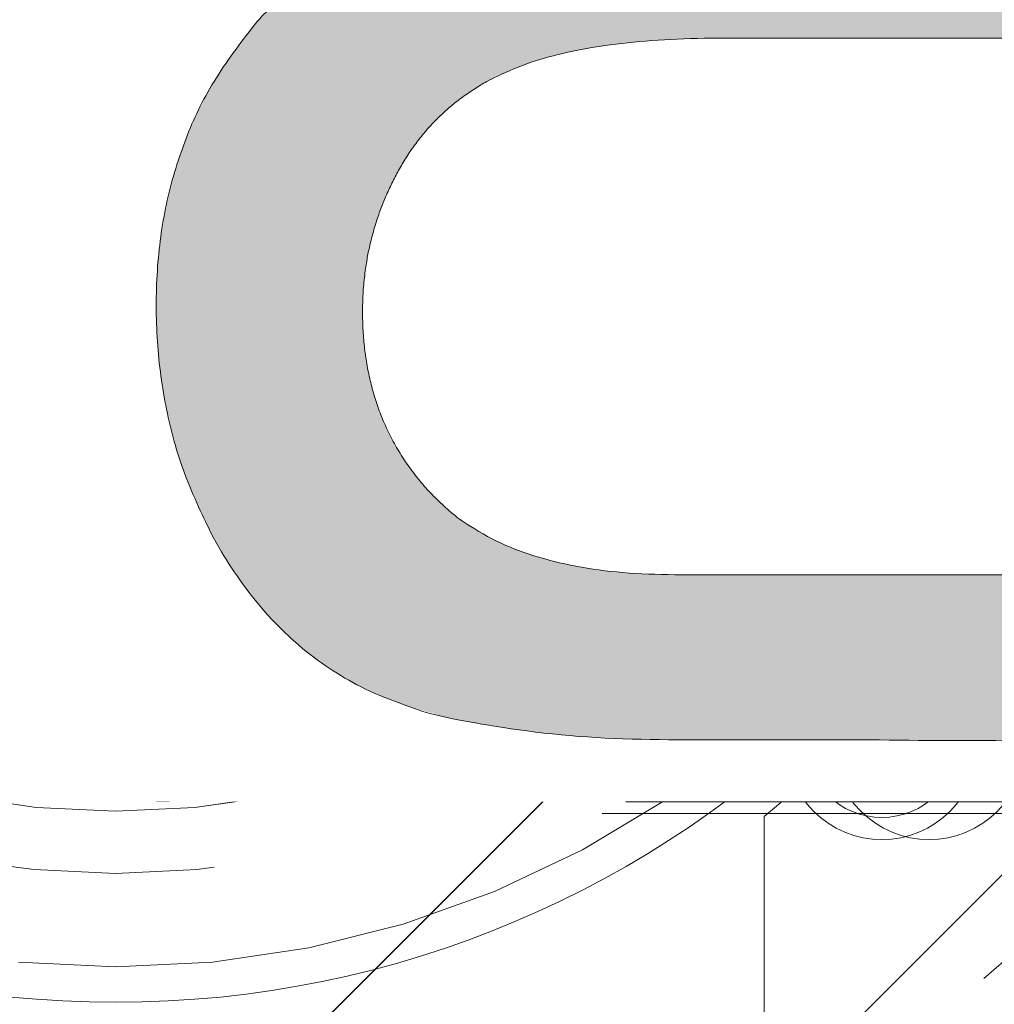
# Model space of a CAD drawing. Header units: inches. Extents: x -416 to -272, y -73 to 47.
# Tile 93 of 206: x -352.96 to -351.33, y -6.9 to -5.26. Entities that reach past the tile are written whole.
import ezdxf

# ---------------------------------------------------------------- set-up
doc = ezdxf.new("R2010")
doc.units = ezdxf.units.IN
doc.header["$LTSCALE"] = 32
doc.header["$MEASUREMENT"] = 0
doc.linetypes.add('Dash Style-1', pattern=[0.083328, 0.041656, -0.041672])
for name, color, linetype, lineweight in [('Black', 7, 'Continuous', 18), ('DashLine', 7, 'Continuous', 13), ('DashLineFill', 7, 'Dash Style-1', 13), ('Drawing', 7, 'Continuous', 18), ('Metal-DeskStructure', 7, 'Continuous', 13), ('None', 7, 'Continuous', 18), ('SolidLine', 7, 'Continuous', 15), ('Wood_1-H', 7, 'Continuous', 13)]:
    doc.layers.add(name, color=color, linetype=linetype, lineweight=lineweight)
pattern_1 = [(45, (0, 0), (-1.61301565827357, 1.935715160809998), []), (45, (-1.0608, 1.0608), (-0.4723460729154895, 0.4167612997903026), [])]

# ---------------------------------------------------------------- blocks, each defined once
blk = doc.blocks.new('1BRPFY-Leg_Plate (2D)')
at = {"layer": 'DashLineFill', "linetype": 'Continuous', "lineweight": 13}
h = blk.add_hatch(dxfattribs=at)
h.set_pattern_fill('Steel', color=253, style=0, pattern_type=2)
h.set_pattern_definition(pattern_1)
edge = h.paths.add_edge_path()
edge.add_arc((-1.704724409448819, 1.704724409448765), 0.1259842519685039, 90, 180, ccw=False)
edge.add_line((-1.704724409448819, 1.830708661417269), (1.704724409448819, 1.830708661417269))
edge.add_arc((1.704724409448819, 1.704724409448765), 0.1259842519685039, 0, 90, ccw=False)
edge.add_line((1.830708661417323, 1.704724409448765), (1.830708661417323, -1.704724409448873))
edge.add_arc((1.704724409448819, -1.704724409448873), 0.125984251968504, -89.99999999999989, 1.1368683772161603e-13, ccw=False)
edge.add_line((1.704724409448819, -1.830708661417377), (-1.704724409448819, -1.830708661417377))
edge.add_arc((-1.704724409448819, -1.704724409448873), 0.125984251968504, 180, 269.99999999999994, ccw=False)
edge.add_line((-1.830708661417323, -1.704724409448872), (-1.830708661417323, 1.704724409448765))
at = {"layer": 'SolidLine', "flags": 128}
for points in [[(-1.279527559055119, 1.44094488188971), (-1.263705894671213, 1.440167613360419), (-1.248036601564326, 1.437843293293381), (-1.232670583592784, 1.433994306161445), (-1.217755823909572, 1.428657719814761), (-1.203435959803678, 1.421884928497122), (-1.189848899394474, 1.413741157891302), (-1.177125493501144, 1.404304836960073), (-1.165388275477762, 1.393666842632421), (-1.15475028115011, 1.381929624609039), (-1.145313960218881, 1.369206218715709), (-1.137170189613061, 1.355619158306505), (-1.130397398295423, 1.341299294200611), (-1.125060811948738, 1.326384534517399), (-1.121211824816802, 1.311018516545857), (-1.118887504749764, 1.29534922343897), (-1.118110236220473, 1.279527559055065), (-1.118887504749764, 1.263705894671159), (-1.121211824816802, 1.248036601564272), (-1.125060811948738, 1.23267058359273), (-1.130397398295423, 1.217755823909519), (-1.137170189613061, 1.203435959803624), (-1.145313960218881, 1.18984889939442), (-1.15475028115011, 1.17712549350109), (-1.165388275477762, 1.165388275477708), (-1.177125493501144, 1.154750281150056), (-1.189848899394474, 1.145313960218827), (-1.203435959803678, 1.137170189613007), (-1.217755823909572, 1.130397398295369), (-1.232670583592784, 1.125060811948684), (-1.248036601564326, 1.121211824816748), (-1.263705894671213, 1.11888750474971), (-1.279527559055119, 1.118110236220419), (-1.295349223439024, 1.11888750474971), (-1.311018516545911, 1.121211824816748), (-1.326384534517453, 1.125060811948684), (-1.341299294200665, 1.130397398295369), (-1.355619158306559, 1.137170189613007), (-1.369206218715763, 1.145313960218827), (-1.381929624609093, 1.154750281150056), (-1.393666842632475, 1.165388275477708), (-1.404304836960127, 1.17712549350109), (-1.413741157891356, 1.18984889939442), (-1.421884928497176, 1.203435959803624), (-1.428657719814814, 1.217755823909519), (-1.433994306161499, 1.23267058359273), (-1.437843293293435, 1.248036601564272), (-1.440167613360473, 1.263705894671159), (-1.440944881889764, 1.279527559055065), (-1.440167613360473, 1.29534922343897), (-1.437843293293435, 1.311018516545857), (-1.433994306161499, 1.326384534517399), (-1.428657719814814, 1.341299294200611), (-1.421884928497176, 1.355619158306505), (-1.413741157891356, 1.369206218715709), (-1.404304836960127, 1.381929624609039), (-1.393666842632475, 1.393666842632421), (-1.381929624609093, 1.404304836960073), (-1.369206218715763, 1.413741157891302), (-1.355619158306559, 1.421884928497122), (-1.341299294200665, 1.428657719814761), (-1.326384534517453, 1.433994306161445), (-1.311018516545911, 1.437843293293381), (-1.295349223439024, 1.440167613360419)], [(-0.7086614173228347, 0.9153543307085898), (-0.6884019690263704, 0.9143590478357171), (-0.668337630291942, 0.9113827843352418), (-0.6486616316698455, 0.9064542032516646), (-0.6295634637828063, 0.8996207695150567), (-0.6112270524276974, 0.8909482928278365), (-0.5938289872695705, 0.8805202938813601), (-0.5775368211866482, 0.868437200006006), (-0.5625074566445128, 0.854815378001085), (-0.5488856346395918, 0.8397860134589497), (-0.5368025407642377, 0.8234938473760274), (-0.5263745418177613, 0.8060957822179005), (-0.5177020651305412, 0.7877593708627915), (-0.5108686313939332, 0.7686612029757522), (-0.5059400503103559, 0.7489852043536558), (-0.5029637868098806, 0.7289208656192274), (-0.5019685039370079, 0.7086614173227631), (-0.5029637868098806, 0.6884019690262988), (-0.5059400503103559, 0.6683376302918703), (-0.5108686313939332, 0.6486616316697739), (-0.5177020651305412, 0.6295634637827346), (-0.5263745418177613, 0.6112270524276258), (-0.5368025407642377, 0.5938289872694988), (-0.5488856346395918, 0.5775368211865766), (-0.5625074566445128, 0.5625074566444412), (-0.5775368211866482, 0.5488856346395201), (-0.5938289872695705, 0.5368025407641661), (-0.6112270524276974, 0.5263745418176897), (-0.6295634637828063, 0.5177020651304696), (-0.6486616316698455, 0.5108686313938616), (-0.668337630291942, 0.5059400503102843), (-0.6884019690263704, 0.502963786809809), (-0.7086614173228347, 0.5019685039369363), (-0.728920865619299, 0.502963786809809), (-0.7489852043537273, 0.5059400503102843), (-0.7686612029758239, 0.5108686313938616), (-0.7877593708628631, 0.5177020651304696), (-0.8060957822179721, 0.5263745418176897), (-0.823493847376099, 0.5368025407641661), (-0.8397860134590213, 0.5488856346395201), (-0.8548153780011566, 0.5625074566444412), (-0.8684372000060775, 0.5775368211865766), (-0.8805202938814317, 0.5938289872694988), (-0.8909482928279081, 0.6112270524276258), (-0.8996207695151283, 0.6295634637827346), (-0.9064542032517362, 0.6486616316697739), (-0.9113827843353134, 0.6683376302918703), (-0.9143590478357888, 0.6884019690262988), (-0.9153543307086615, 0.7086614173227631), (-0.9143590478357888, 0.7289208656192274), (-0.9113827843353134, 0.7489852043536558), (-0.9064542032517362, 0.7686612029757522), (-0.8996207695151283, 0.7877593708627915), (-0.8909482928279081, 0.8060957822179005), (-0.8805202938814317, 0.8234938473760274), (-0.8684372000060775, 0.8397860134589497), (-0.8548153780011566, 0.854815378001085), (-0.8397860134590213, 0.868437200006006), (-0.823493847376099, 0.8805202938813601), (-0.8060957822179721, 0.8909482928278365), (-0.7877593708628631, 0.8996207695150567), (-0.7686612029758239, 0.9064542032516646), (-0.7489852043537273, 0.9113827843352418), (-0.728920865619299, 0.9143590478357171)]]:
    blk.add_lwpolyline(points, close=True, dxfattribs=at)
blk = doc.blocks.new('1BRPX8-Util_Bkt_Lg-F (2D)')
at = {"layer": 'DashLineFill', "linetype": 'Continuous', "lineweight": 13}
h = blk.add_hatch(dxfattribs=at)
h.set_pattern_fill('Steel', color=253, style=0, pattern_type=2)
h.set_pattern_definition(pattern_1)
edge = h.paths.add_edge_path()
edge.add_line((-4.468503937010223, 7.539370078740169), (-2.421259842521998, 7.539370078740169))
edge.add_line((-2.421259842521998, 7.539370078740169), (-2.421259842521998, 7.917322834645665))
edge.add_arc((-2.303149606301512, 7.91732283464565), 0.1181102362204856, 90.0000000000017, 179.9999999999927, ccw=False)
edge.add_line((-2.303149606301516, 8.035433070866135), (2.303149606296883, 8.035433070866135))
edge.add_arc((2.30314960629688, 7.917322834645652), 0.1181102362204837, 6.423306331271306e-12, 89.99999999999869, ccw=False)
edge.add_line((2.421259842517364, 7.917322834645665), (2.421259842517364, 7.539370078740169))
edge.add_line((2.421259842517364, 7.539370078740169), (4.46850393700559, 7.539370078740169))
edge.add_line((4.46850393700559, 7.539370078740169), (4.46850393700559, 7.405511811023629))
edge.add_line((4.46850393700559, 7.405511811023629), (3.129921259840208, 7.405511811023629))
edge.add_line((3.129921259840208, 7.405511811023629), (3.129921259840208, -2.011811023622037))
edge.add_line((3.129921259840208, -2.011811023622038), (4.46850393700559, -2.011811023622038))
edge.add_line((4.46850393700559, -2.011811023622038), (4.46850393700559, -2.145669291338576))
edge.add_line((4.46850393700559, -2.145669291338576), (2.421259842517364, -2.145669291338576))
edge.add_line((2.421259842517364, -2.145669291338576), (2.421259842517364, -2.523622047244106))
edge.add_arc((2.303149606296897, -2.523622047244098), 0.1181102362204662, 269.9999999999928, 359.9999999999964, ccw=False)
edge.add_line((2.303149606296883, -2.641732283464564), (-2.303149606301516, -2.641732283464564))
edge.add_arc((-2.303149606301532, -2.523622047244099), 0.1181102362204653, 180.0000000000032, 270.0000000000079, ccw=False)
edge.add_line((-2.421259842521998, -2.523622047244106), (-2.421259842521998, -2.145669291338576))
edge.add_line((-2.421259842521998, -2.145669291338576), (-4.468503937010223, -2.145669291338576))
edge.add_line((-4.468503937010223, -2.145669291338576), (-4.468503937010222, -2.011811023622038))
edge.add_line((-4.468503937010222, -2.011811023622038), (-3.129921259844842, -2.011811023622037))
edge.add_line((-3.129921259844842, -2.011811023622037), (-3.129921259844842, 7.405511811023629))
edge.add_line((-3.129921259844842, 7.405511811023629), (-4.468503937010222, 7.405511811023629))
edge.add_line((-4.468503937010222, 7.405511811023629), (-4.468503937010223, 7.539370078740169))
at = {"layer": 'SolidLine', "flags": 128}
for points in [[(-1.279527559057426, 1.40409055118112), (-1.266932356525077, 1.403471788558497), (-1.254458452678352, 1.401621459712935), (-1.242225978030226, 1.398557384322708), (-1.23035273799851, 1.39430907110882), (-1.218953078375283, 1.388917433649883), (-1.208136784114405, 1.382434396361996), (-1.198008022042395, 1.37492239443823), (-1.188664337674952, 1.36645377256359), (-1.180195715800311, 1.357110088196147), (-1.172683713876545, 1.346981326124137), (-1.166200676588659, 1.336165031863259), (-1.160809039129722, 1.324765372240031), (-1.156560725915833, 1.312892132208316), (-1.153496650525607, 1.300659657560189), (-1.151646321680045, 1.288185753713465), (-1.151027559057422, 1.275590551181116), (-1.151646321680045, 1.262995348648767), (-1.153496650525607, 1.250521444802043), (-1.156560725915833, 1.238288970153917), (-1.160809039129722, 1.226415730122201), (-1.166200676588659, 1.215016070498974), (-1.172683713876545, 1.204199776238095), (-1.180195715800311, 1.194071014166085), (-1.188664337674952, 1.184727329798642), (-1.198008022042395, 1.176258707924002), (-1.208136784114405, 1.168746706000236), (-1.218953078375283, 1.162263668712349), (-1.23035273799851, 1.156872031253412), (-1.242225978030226, 1.152623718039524), (-1.254458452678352, 1.149559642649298), (-1.266932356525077, 1.147709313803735), (-1.279527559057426, 1.147090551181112), (-1.292122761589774, 1.147709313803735), (-1.304596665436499, 1.149559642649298), (-1.316829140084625, 1.152623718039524), (-1.328702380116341, 1.156872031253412), (-1.340102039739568, 1.162263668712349), (-1.350918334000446, 1.168746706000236), (-1.361047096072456, 1.176258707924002), (-1.370390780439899, 1.184727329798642), (-1.37885940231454, 1.194071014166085), (-1.386371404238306, 1.204199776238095), (-1.392854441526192, 1.215016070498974), (-1.398246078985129, 1.226415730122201), (-1.402494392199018, 1.238288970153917), (-1.405558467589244, 1.250521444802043), (-1.407408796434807, 1.262995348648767), (-1.408027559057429, 1.275590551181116), (-1.407408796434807, 1.288185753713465), (-1.405558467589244, 1.300659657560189), (-1.402494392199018, 1.312892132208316), (-1.398246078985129, 1.324765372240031), (-1.392854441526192, 1.336165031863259), (-1.386371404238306, 1.346981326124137), (-1.37885940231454, 1.357110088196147), (-1.370390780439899, 1.36645377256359), (-1.361047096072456, 1.37492239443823), (-1.350918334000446, 1.382434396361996), (-1.340102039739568, 1.388917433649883), (-1.328702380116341, 1.39430907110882), (-1.316829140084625, 1.398557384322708), (-1.304596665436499, 1.401621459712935), (-1.292122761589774, 1.403471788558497)], [(-0.7086614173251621, 1.157480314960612), (-0.6642835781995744, 1.155300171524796), (-0.6203331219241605, 1.148780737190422), (-0.5772333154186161, 1.137984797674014), (-0.5353992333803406, 1.123016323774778), (-0.4952337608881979, 1.104019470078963), (-0.4571237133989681, 1.081177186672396), (-0.4214361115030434, 1.054709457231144), (-0.3885146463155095, 1.024871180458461), (-0.3586763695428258, 0.9919497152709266), (-0.3322086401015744, 0.9562621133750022), (-0.3093663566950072, 0.9181520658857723), (-0.290369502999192, 0.8779865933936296), (-0.2754010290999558, 0.836152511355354), (-0.2646050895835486, 0.7930527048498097), (-0.2580856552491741, 0.7491022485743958), (-0.2559055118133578, 0.704724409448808), (-0.2580856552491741, 0.6603465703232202), (-0.2646050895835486, 0.6163961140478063), (-0.2754010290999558, 0.573296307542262), (-0.290369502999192, 0.5314622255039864), (-0.3093663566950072, 0.4912967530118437), (-0.3322086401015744, 0.4531867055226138), (-0.3586763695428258, 0.4174991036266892), (-0.3885146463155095, 0.3845776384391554), (-0.4214361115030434, 0.3547393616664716), (-0.4571237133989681, 0.3282716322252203), (-0.4952337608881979, 0.3054293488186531), (-0.5353992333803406, 0.2864324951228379), (-0.5772333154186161, 0.2714640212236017), (-0.6203331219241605, 0.2606680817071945), (-0.6642835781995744, 0.2541486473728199), (-0.7086614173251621, 0.2519685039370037), (-0.7530392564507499, 0.2541486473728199), (-0.7969897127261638, 0.2606680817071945), (-0.840089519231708, 0.2714640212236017), (-0.8819236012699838, 0.2864324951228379), (-0.9220890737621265, 0.3054293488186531), (-0.9601991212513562, 0.3282716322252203), (-0.9958867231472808, 0.3547393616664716), (-1.028808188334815, 0.3845776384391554), (-1.058646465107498, 0.4174991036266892), (-1.08511419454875, 0.4531867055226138), (-1.107956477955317, 0.4912967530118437), (-1.126953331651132, 0.5314622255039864), (-1.141921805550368, 0.573296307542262), (-1.152717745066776, 0.6163961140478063), (-1.15923717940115, 0.6603465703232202), (-1.161417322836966, 0.704724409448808), (-1.15923717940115, 0.7491022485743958), (-1.152717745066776, 0.7930527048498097), (-1.141921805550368, 0.836152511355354), (-1.126953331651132, 0.8779865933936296), (-1.107956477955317, 0.9181520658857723), (-1.08511419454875, 0.9562621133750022), (-1.058646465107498, 0.9919497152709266), (-1.028808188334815, 1.024871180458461), (-0.9958867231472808, 1.054709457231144), (-0.9601991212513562, 1.081177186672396), (-0.9220890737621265, 1.104019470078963), (-0.8819236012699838, 1.123016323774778), (-0.840089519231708, 1.137984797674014), (-0.7969897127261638, 1.148780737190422), (-0.7530392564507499, 1.155300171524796)]]:
    blk.add_lwpolyline(points, close=True, dxfattribs=at)
blk = doc.blocks.new('Slate-LegBrace (2D)')
at = {"layer": 'DashLineFill', "linetype": 'Continuous', "lineweight": 13}
h = blk.add_hatch(dxfattribs=at)
h.set_pattern_fill('Steel', color=253, style=0, pattern_type=2)
h.set_pattern_definition(pattern_1)
edge = h.paths.add_edge_path()
edge.add_line((-2.199587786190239, 0.1351515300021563), (-1.374775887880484, 0.1351515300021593))
edge.add_arc((3.774758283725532e-15, 0.01355418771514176), 1.380142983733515, 5.054592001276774, 174.9454079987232, ccw=False)
edge.add_line((1.374775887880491, 0.1351515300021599), (2.199718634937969, 0.1351515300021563))
edge.add_arc((6.542437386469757e-05, 0.01705725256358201), 2.202821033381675, 3.073127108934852, 176.9268728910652)
h = blk.add_hatch(dxfattribs=at)
h.set_pattern_fill('Steel', color=253, style=0, pattern_type=2)
h.set_pattern_definition(pattern_1)
edge = h.paths.add_edge_path()
edge.add_line((-2.191696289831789, 0.2375138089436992), (-1.463739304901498, 0.2375137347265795))
edge.add_arc((6.542437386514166e-05, 0.01704129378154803), 1.480314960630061, 8.565281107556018, 171.4347188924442, ccw=False)
edge.add_line((1.463870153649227, 0.2375137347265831), (2.191827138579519, 0.2375138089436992))
edge.add_line((2.191827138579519, 0.2375138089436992), (2.19971863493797, 0.1351515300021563))
edge.add_line((2.19971863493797, 0.1351515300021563), (1.374775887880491, 0.1351515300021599))
edge.add_arc((3.33066907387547e-15, 0.01355418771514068), 1.380142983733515, 5.054592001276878, 174.9454079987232)
edge.add_line((-1.374775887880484, 0.1351515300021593), (-2.19958778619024, 0.1351515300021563))
edge.add_line((-2.19958778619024, 0.1351515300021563), (-2.191696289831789, 0.2375138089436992))
at = {"layer": 'DashLineFill', "flags": 128}
for points in [[(-2.199587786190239, 0.1351515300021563), (-1.374775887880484, 0.1351515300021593, -0.9154551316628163), (1.374775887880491, 0.1351515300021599), (2.199718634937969, 0.1351515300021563, 0.9477524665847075)], [(-2.191696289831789, 0.2375138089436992), (-1.463739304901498, 0.2375137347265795, -0.8606629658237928), (1.463870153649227, 0.2375137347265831), (2.191827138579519, 0.2375138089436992), (2.19971863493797, 0.1351515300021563), (1.374775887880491, 0.1351515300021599, 0.9154551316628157), (-1.374775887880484, 0.1351515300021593), (-2.19958778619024, 0.1351515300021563)]]:
    blk.add_lwpolyline(points, format="xyb", close=True, dxfattribs=at)
blk = doc.blocks.new('TLLegSleeve (2D)')
at = {"layer": 'DashLineFill', "linetype": 'Continuous', "lineweight": 13}
h = blk.add_hatch(dxfattribs=at)
h.set_pattern_fill('Steel', color=253, style=0, pattern_type=2)
h.set_pattern_definition(pattern_1)
edge = h.paths.add_edge_path()
edge.add_line((1.08267716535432, 1.402343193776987), (1.08267716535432, 2.913385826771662))
edge.add_arc((-1.707523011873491e-13, 2.913385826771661), 1.08267716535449, 4.479377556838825e-14, 180)
edge.add_line((-1.082677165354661, 2.913385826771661), (-1.08267716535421, 1.402343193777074))
edge.add_arc((-1.332267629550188e-15, 2.886579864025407e-15), 1.771653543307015, 127.6698869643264, 412.330113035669)
edge.add_line((1.08267716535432, 1.402343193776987), (1.08267716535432, 1.402343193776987))
edge = h.paths.add_edge_path()
edge.add_arc((1.665334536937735e-15, 2.91338582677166), 0.7480314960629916, 0, 180, ccw=False)
edge.add_arc((1.665334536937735e-15, 2.91338582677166), 0.7480314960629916, 180, 360, ccw=False)
edge = h.paths.add_edge_path()
edge.add_arc((-1.723066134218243e-13, 9.149983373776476e-17), 1.437007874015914, 0, 180, ccw=False)
edge.add_arc((-1.723066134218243e-13, 5.70119602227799e-16), 1.437007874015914, 180, 360, ccw=False)
at = {"layer": 'DashLine', "color": 8, "flags": 128}
blk.add_lwpolyline([(-1.653543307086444, -7.741682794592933e-15), (-1.645581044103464, 0.1620755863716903), (-1.621770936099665, 0.3225902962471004), (-1.582342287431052, 0.4799982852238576), (-1.527674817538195, 0.6327836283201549), (-1.458295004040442, 0.7794749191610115), (-1.37487101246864, 0.918659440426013), (-1.278206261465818, 1.048996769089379), (-1.169231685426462, 1.169231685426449), (-1.048996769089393, 1.278206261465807), (-0.9186594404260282, 1.37487101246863), (-0.7794749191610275, 1.458295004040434), (-0.6327836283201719, 1.527674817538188), (-0.479998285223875, 1.582342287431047), (-0.3225902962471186, 1.621770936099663), (-0.1620755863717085, 1.645581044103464), (-1.096189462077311e-14, 1.653543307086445), (0.1620755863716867, 1.645581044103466)], dxfattribs=at)
at = {"layer": 'DashLineFill', "flags": 128}
for points in [[(1.08267716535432, 1.402343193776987), (1.08267716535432, 2.913385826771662, 0.9999999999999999), (-1.082677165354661, 2.913385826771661), (-1.08267716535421, 1.402343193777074, 2.931618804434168), (1.08267716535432, 1.402343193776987)], [(-1.437007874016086, 3.308097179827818e-16, -0.9999999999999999), (1.437007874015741, 3.308097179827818e-16, -0.9999999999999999)]]:
    blk.add_lwpolyline(points, format="xyb", close=True, dxfattribs=at)
blk = doc.blocks.new('Group-97')
at = {"layer": 'SolidLine', "flags": 128}
blk.add_lwpolyline([(7.34251968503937, -8.30708661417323, -0.414213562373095), (9.05511811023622, -6.594488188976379, -0.414213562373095), (10.76771653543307, -8.30708661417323, -0.414213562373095), (9.05511811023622, -10.01968503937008, -0.414213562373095)], format="xyb", close=True, dxfattribs=at)
at = {"layer": 'Wood_1-H', "color": 7}
for name in ['1BRPX8-Util_Bkt_Lg-F (2D)', 'TLLegSleeve (2D)', 'Slate-LegBrace (2D)', '1BRPFY-Leg_Plate (2D)']:
    blk.add_blockref(name, (9.05511811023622, -8.30708661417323), dxfattribs=at)
blk = doc.blocks.new('Group-48')
at = {"layer": 'Metal-DeskStructure', "color": 7}
blk.add_open_spline([(-0.5629921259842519, -0.4031061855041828), (-0.5629921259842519, -0.4084102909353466), (-0.5669586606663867, -0.4163664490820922), (-0.5762169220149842, -0.4216705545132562), (-0.5934108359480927, -0.424322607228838), (-0.6185404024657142, -0.424322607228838), (-0.6344117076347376, -0.4203445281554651), (-0.6436699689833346, -0.4163664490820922), (-0.6476377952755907, -0.4070842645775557), (-0.6476377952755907, -0.2008904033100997), (-0.6476377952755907, -6.474738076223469e-07), (-0.8592519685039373, -6.474738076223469e-07), (-1.070866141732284, -6.474738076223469e-07), (-1.070866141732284, -0.2008904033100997), (-1.070866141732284, -0.4070842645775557), (-1.074832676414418, -0.4163664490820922), (-1.084090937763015, -0.4203445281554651), (-1.101284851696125, -0.424322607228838), (-1.12509180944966, -0.424322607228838), (-1.142285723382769, -0.4216705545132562), (-1.151543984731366, -0.4163664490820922), (-1.155511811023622, -0.4084102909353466), (-1.155511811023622, 0), (-1.155511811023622, 0.4084102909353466), (-1.151543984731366, 0.4163664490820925), (-1.142285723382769, 0.4216705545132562), (-1.12509180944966, 0.424321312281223), (-1.101284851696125, 0.424321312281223), (-1.084090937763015, 0.4216705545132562), (-1.074832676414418, 0.4163664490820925), (-1.070866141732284, 0.4097363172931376), (-1.070866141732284, 0.2446479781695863), (-1.070866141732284, 0.08486374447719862), (-0.8592519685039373, 0.08486374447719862), (-0.6476377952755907, 0.08486374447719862), (-0.6476377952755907, 0.2446479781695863), (-0.6476377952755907, 0.4097363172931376), (-0.6436699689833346, 0.4163664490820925), (-0.6344117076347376, 0.4216705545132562), (-0.6185404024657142, 0.424321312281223), (-0.5934108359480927, 0.424321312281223), (-0.5762169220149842, 0.4216705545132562), (-0.5669586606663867, 0.4163664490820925), (-0.5629921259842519, 0.4084102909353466), (-0.5629921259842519, 0), (-0.5629921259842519, -0.4031061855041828)], degree=2, knots=[0, 0, 0, 0.00229950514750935, 0.004599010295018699, 0.006898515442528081, 0.009198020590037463, 0.01175302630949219, 0.01430803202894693, 0.01686303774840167, 0.01941804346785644, 0.1161873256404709, 0.1161873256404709, 0.218122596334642, 0.218122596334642, 0.3148918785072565, 0.3174468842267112, 0.320001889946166, 0.3225568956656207, 0.3251119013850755, 0.3276669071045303, 0.3302219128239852, 0.3327769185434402, 0.3353319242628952, 0.5295095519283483, 0.5320645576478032, 0.5346195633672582, 0.537174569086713, 0.5397295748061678, 0.5422845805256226, 0.5448395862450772, 0.5473945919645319, 0.5499495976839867, 0.6269182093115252, 0.6269182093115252, 0.7288534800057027, 0.7288534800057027, 0.8058220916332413, 0.808377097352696, 0.8109321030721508, 0.8134871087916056, 0.8160421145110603, 0.8183416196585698, 0.8206411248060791, 0.8229406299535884, 0.8252401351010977, 1, 1, 1], dxfattribs=at)
blk = doc.blocks.new('TL14_lower_leg (2D)')
at = {"layer": 'DashLine', "flags": 128}
blk.add_lwpolyline([(-1.377952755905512, -1.783045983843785e-14), (-1.371317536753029, 0.1350629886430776), (-1.351475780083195, 0.2688252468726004), (-1.318618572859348, 0.3999985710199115), (-1.27306234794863, 0.5273196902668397), (-1.215245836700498, 0.6495624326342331), (-1.145725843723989, 0.7655495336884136), (-1.065171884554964, 0.8741639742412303), (-0.9743597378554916, 0.9743597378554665), (-0.8741639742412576, 1.065171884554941), (-0.7655495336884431, 1.14572584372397), (-0.6495624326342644, 1.215245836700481), (-0.5273196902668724, 1.273062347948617), (-0.3999985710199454, 1.318618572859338), (-0.2688252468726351, 1.351475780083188), (-0.135062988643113, 1.371317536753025), (-1.777195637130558e-14, 1.377952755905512), (0.1350629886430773, 1.371317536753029), (0.2688252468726, 1.351475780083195)], dxfattribs=at)
blk.add_lwpolyline([(-0.7086614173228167, 0.8700787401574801), (-0.6928397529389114, 0.8693014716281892), (-0.6771704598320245, 0.8669771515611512), (-0.6618044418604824, 0.8631281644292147), (-0.6468896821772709, 0.8577915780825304), (-0.6325698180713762, 0.8510187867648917), (-0.6189827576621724, 0.8428750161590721), (-0.6062593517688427, 0.8334386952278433), (-0.5945221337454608, 0.8228007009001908), (-0.5838841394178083, 0.8110634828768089), (-0.5744478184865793, 0.7983400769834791), (-0.5663040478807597, 0.7847530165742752), (-0.5595312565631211, 0.7704331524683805), (-0.5541946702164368, 0.7555183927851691), (-0.5503456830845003, 0.740152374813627), (-0.5480213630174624, 0.72448308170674), (-0.5472440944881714, 0.7086614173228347), (-0.5480213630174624, 0.6928397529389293), (-0.5503456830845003, 0.6771704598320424), (-0.5541946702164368, 0.6618044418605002), (-0.5595312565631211, 0.6468896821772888), (-0.5663040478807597, 0.6325698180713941), (-0.5744478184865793, 0.6189827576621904), (-0.5838841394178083, 0.6062593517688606), (-0.5945221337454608, 0.5945221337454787), (-0.6062593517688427, 0.5838841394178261), (-0.6189827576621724, 0.5744478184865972), (-0.6325698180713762, 0.5663040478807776), (-0.6468896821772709, 0.559531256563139), (-0.6618044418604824, 0.5541946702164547), (-0.6771704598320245, 0.5503456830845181), (-0.6928397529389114, 0.5480213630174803), (-0.7086614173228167, 0.5472440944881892), (-0.7244830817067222, 0.5480213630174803), (-0.7401523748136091, 0.5503456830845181), (-0.7555183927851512, 0.5541946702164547), (-0.7704331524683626, 0.559531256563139), (-0.7847530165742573, 0.5663040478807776), (-0.7983400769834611, 0.5744478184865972), (-0.811063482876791, 0.5838841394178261), (-0.8228007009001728, 0.5945221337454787), (-0.8334386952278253, 0.6062593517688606), (-0.8428750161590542, 0.6189827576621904), (-0.8510187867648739, 0.6325698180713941), (-0.8577915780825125, 0.6468896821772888), (-0.8631281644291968, 0.6618044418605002), (-0.8669771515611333, 0.6771704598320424), (-0.8693014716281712, 0.6928397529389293), (-0.8700787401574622, 0.7086614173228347), (-0.8693014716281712, 0.72448308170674), (-0.8669771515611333, 0.740152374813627), (-0.8631281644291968, 0.7555183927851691), (-0.8577915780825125, 0.7704331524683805), (-0.8510187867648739, 0.7847530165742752), (-0.8428750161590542, 0.7983400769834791), (-0.8334386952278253, 0.8110634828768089), (-0.8228007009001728, 0.8228007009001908), (-0.811063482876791, 0.8334386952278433), (-0.7983400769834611, 0.8428750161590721), (-0.7847530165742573, 0.8510187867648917), (-0.7704331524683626, 0.8577915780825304), (-0.7555183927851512, 0.8631281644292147), (-0.7401523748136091, 0.8669771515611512), (-0.7244830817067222, 0.8693014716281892)], close=True, dxfattribs=at)
at = {"layer": 'Metal-DeskStructure', "color": 7}
blk.add_blockref('Group-48', (0, 0), dxfattribs=at)
blk = doc.blocks.new('Group-50')
at = {"layer": 'DashLineFill', "linetype": 'Continuous', "lineweight": 13}
h = blk.add_hatch(dxfattribs=at)
h.set_pattern_fill('Steel', color=253, style=0, pattern_type=2)
h.set_pattern_definition(pattern_1)
h.paths.add_polyline_path([(-2.066929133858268, 1.397637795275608), (2.066929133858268, 1.397637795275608), (2.066929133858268, 0.1377952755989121), (2.106299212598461, 0.1377952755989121), (2.106299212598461, -0.1377952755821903), (2.066929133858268, -0.1377952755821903), (2.066929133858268, -5.275590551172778), (2.106299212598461, -5.275590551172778), (2.106299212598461, -5.55118110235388), (2.066929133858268, -5.55118110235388), (2.066929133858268, -5.82677165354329), (-2.066929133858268, -5.82677165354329), (-2.066929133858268, -5.55118110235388), (-2.106299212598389, -5.55118110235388), (-2.106299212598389, -5.275590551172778), (-2.066929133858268, -5.275590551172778), (-2.066929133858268, -0.1377952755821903), (-2.106299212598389, -0.1377952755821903), (-2.106299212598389, 0.1377952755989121), (-2.066929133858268, 0.1377952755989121)])
at = {"layer": 'DashLineFill', "flags": 128}
blk.add_lwpolyline([(-2.066929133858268, 1.397637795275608), (2.066929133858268, 1.397637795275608), (2.066929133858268, 0.1377952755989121), (2.106299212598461, 0.1377952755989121), (2.106299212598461, -0.1377952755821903), (2.066929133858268, -0.1377952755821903), (2.066929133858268, -5.275590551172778), (2.106299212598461, -5.275590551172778), (2.106299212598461, -5.55118110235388), (2.066929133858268, -5.55118110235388), (2.066929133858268, -5.82677165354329), (-2.066929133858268, -5.82677165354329), (-2.066929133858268, -5.55118110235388), (-2.106299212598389, -5.55118110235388), (-2.106299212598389, -5.275590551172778), (-2.066929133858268, -5.275590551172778), (-2.066929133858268, -0.1377952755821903), (-2.106299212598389, -0.1377952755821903), (-2.106299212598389, 0.1377952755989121), (-2.066929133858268, 0.1377952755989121)], close=True, dxfattribs=at)
blk = doc.blocks.new('TL14_upper_leg (2D)')
at = {"layer": 'DashLine', "flags": 128}
blk.add_lwpolyline([(-1.22047244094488, 7.47323834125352e-17), (-1.214595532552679, 0.1196272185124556), (-1.197021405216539, 0.2381023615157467), (-1.167919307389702, 0.3542844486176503), (-1.127569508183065, 0.467054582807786), (-1.076360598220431, 0.5753267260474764), (-1.01478574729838, 0.6780581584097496), (-0.9434379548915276, 0.7742595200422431), (-0.8630043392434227, 0.8630043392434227), (-0.7742595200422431, 0.9434379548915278), (-0.6780581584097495, 1.01478574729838), (-0.5753267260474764, 1.076360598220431), (-0.4670545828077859, 1.127569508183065), (-0.3542844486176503, 1.167919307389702), (-0.2381023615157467, 1.197021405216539), (-0.1196272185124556, 1.214595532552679), (0, 1.22047244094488), (0.1196272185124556, 1.214595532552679), (0.2381023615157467, 1.197021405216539), (0.3542844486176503, 1.167919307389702)], dxfattribs=at)
at = {"layer": 'DashLine', "color": 7}
blk.add_blockref('Group-50', (0, 0), dxfattribs=at)
blk = doc.blocks.new('Group-55')
at = {"layer": 'DashLine'}
for p, q in [((0.0001991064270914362, 3.818897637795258), (0.0001991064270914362, 4.055118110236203)), ((-0.117911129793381, 3.700787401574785), (-0.3541316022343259, 3.700787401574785)), ((0.1183093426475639, 3.700787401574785), (0.3545298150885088, 3.700787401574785)), ((0.0001991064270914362, 3.582677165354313), (0.0001991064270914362, 3.346456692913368))]:
    blk.add_line(p, q, dxfattribs=at)
at = {"layer": 'DashLine', "flags": 128}
blk.add_lwpolyline([(-0.2557064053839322, 3.700787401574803), (-0.254474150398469, 3.725870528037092), (-0.2507892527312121, 3.750712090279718), (-0.2446871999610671, 3.775072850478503), (-0.2362267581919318, 3.798718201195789), (-0.2254894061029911, 3.821420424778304), (-0.2125785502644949, 3.842960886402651), (-0.1976185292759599, 3.863132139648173), (-0.180753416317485, 3.881739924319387), (-0.1621456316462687, 3.898605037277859), (-0.1419743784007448, 3.913565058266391), (-0.1204339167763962, 3.926475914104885), (-0.09773169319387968, 3.937213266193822), (-0.07408634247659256, 3.945673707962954), (-0.04972558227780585, 3.951775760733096), (-0.02488402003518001, 3.955460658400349), (0.0001991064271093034, 3.956692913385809), (0.02528223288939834, 3.955460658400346), (0.05012379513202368, 3.951775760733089), (0.07448455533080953, 3.945673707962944), (0.09812990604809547, 3.937213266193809), (0.1208321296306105, 3.926475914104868), (0.1423725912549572, 3.913565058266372), (0.1625438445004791, 3.898605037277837), (0.181151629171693, 3.881739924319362), (0.1980167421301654, 3.863132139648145), (0.2129767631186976, 3.842960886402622), (0.2258876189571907, 3.821420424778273), (0.2366249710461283, 3.798718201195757), (0.2450854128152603, 3.775072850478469), (0.2511874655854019, 3.750712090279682), (0.2548723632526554, 3.725870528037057), (0.2561046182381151, 3.700787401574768), (0.2548723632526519, 3.675704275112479), (0.251187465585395, 3.650862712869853), (0.24508541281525, 3.626501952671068), (0.2366249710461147, 3.602856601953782), (0.2258876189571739, 3.580154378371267), (0.2129767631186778, 3.55861391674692), (0.1980167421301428, 3.538442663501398), (0.1811516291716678, 3.519834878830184), (0.1625438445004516, 3.502969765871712), (0.1423725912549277, 3.488009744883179), (0.1208321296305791, 3.475098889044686), (0.09812990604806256, 3.464361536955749), (0.07448455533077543, 3.455901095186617), (0.05012379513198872, 3.449799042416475), (0.02528223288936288, 3.446114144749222), (0.0001991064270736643, 3.444881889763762), (-0.02488402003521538, 3.446114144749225), (-0.04972558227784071, 3.449799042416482), (-0.07408634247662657, 3.455901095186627), (-0.09773169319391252, 3.464361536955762), (-0.1204339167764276, 3.475098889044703), (-0.1419743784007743, 3.488009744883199), (-0.1621456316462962, 3.502969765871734), (-0.1807534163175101, 3.519834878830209), (-0.1976185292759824, 3.538442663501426), (-0.2125785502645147, 3.558613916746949), (-0.2254894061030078, 3.580154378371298), (-0.2362267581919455, 3.602856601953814), (-0.2446871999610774, 3.626501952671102), (-0.250789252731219, 3.650862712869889), (-0.2544741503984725, 3.675704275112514)], close=True, dxfattribs=at)
blk = doc.blocks.new('1BRPT9-Bracket (2D)')
at = {"layer": 'DashLineFill', "linetype": 'Continuous', "lineweight": 13}
h = blk.add_hatch(dxfattribs=at)
h.set_pattern_fill('Steel', color=253, style=0, pattern_type=2)
h.set_pattern_definition(pattern_1)
edge = h.paths.add_edge_path()
edge.add_line((-2.32206875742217, -8.74015748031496), (-2.32206875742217, 8.740157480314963))
edge.add_line((-2.32206875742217, 8.740157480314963), (1.677931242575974, 8.740157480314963))
edge.add_arc((1.677931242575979, 8.488188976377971), 0.2519685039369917, -3.979039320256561e-12, 90.0000000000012, ccw=False)
edge.add_line((1.929899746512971, 8.488188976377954), (1.929899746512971, 7.480314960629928))
edge.add_line((1.929899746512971, 7.480314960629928), (2.323600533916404, 7.461135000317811))
edge.add_line((2.323600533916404, 7.461135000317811), (2.323600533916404, -7.480314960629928))
edge.add_line((2.323600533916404, -7.480314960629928), (1.929899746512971, -7.480314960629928))
edge.add_line((1.929899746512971, -7.480314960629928), (1.929899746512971, -8.488188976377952))
edge.add_arc((1.677931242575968, -8.488188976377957), 0.2519685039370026, -90.00000000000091, 1.0800249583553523e-12, ccw=False)
edge.add_line((1.677931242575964, -8.74015748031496), (-2.32206875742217, -8.74015748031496))
at = {"layer": 'Metal-DeskStructure', "color": 7}
blk.add_blockref('Group-55', (0, 0), dxfattribs=at)
blk = doc.blocks.new('Group-72')
at = {"layer": 'Metal-DeskStructure', "linetype": 'Continuous', "lineweight": 0, "true_color": 0xff0000}
h = blk.add_hatch(color=1, dxfattribs=at)
h.paths.add_polyline_path([(-1.987219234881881, -1.274606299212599), (-1.987219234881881, 1.274606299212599), (-0.8719385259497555, 1.274606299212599), (-0.7915355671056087, 1.273487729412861), (-0.7161115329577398, 1.270132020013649), (-0.645666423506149, 1.264539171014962), (-0.5802002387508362, 1.256709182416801), (-0.5197129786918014, 1.246642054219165), (-0.4642046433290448, 1.234337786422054), (-0.4136752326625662, 1.219796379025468), (-0.3681247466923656, 1.203017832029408), (-0.3261402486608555, 1.18341340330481), (-0.2863088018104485, 1.160394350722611), (-0.2486304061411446, 1.133960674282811), (-0.2131050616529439, 1.10411237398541), (-0.1797327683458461, 1.070849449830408), (-0.1485135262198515, 1.034171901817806), (-0.1194473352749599, 0.9940797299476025), (-0.09253419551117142, 0.9505729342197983), (-0.06831236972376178, 0.9047532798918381), (-0.04732012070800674, 0.8577225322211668), (-0.02955744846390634, 0.8094806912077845), (-0.01502435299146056, 0.7600277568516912), (-0.003720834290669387, 0.7093637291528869), (0.004353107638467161, 0.6574886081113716), (0.00919747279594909, 0.604402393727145), (0.0108122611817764, 0.5501050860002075), (0.00814617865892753, 0.4809719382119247), (0.000147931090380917, 0.4145973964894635), (-0.01318248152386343, 0.3509814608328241), (-0.03184505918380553, 0.2901241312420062), (-0.05583980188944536, 0.23202540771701), (-0.08516670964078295, 0.1766852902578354), (-0.1198257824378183, 0.1241037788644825), (-0.1598170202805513, 0.0742808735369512), (-0.2053927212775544, 0.02804076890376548), (-0.2568051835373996, -0.01379234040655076), (-0.3140544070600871, -0.05121845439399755), (-0.3771403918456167, -0.08423757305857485), (-0.4460631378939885, -0.1128496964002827), (-0.5208226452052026, -0.137054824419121), (-0.6014189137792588, -0.1568529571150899), (-0.6878519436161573, -0.1722440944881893), (-0.6570364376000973, -0.1878368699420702), (-0.6281048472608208, -0.203396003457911), (-0.6010571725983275, -0.2189214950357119), (-0.5758934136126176, -0.2344133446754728), (-0.552613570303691, -0.2498715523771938), (-0.5312176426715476, -0.2652961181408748), (-0.5117056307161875, -0.2806870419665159), (-0.4940775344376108, -0.2960443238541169), (-0.4592922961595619, -0.3297530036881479), (-0.4249107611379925, -0.3652110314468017), (-0.3909329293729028, -0.4024184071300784), (-0.3573588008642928, -0.4413751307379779), (-0.3241883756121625, -0.4820812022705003), (-0.2914216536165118, -0.5245366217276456), (-0.2590586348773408, -0.5687413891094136), (-0.2270993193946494, -0.6146955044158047), (0.1981284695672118, -1.274606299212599), (-0.199109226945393, -1.274606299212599), (-0.5274503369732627, -0.7707919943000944), (-0.5624626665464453, -0.7177646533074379), (-0.5959106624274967, -0.667950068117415), (-0.627794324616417, -0.6213482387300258), (-0.6581136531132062, -0.57795916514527), (-0.6868686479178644, -0.5377828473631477), (-0.7140593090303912, -0.5008192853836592), (-0.739685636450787, -0.4670684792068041), (-0.7637476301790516, -0.4365304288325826), (-0.7867246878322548, -0.408532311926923), (-0.8090962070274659, -0.3824013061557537), (-0.8308621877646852, -0.3581374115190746), (-0.8520226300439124, -0.3357406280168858), (-0.872577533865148, -0.3152109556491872), (-0.8925268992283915, -0.2965483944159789), (-0.911870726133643, -0.2797529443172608), (-0.9306090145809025, -0.264824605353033), (-0.9490697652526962, -0.2513512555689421), (-0.9675809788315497, -0.2389207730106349), (-0.9861426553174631, -0.2275331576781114), (-1.004754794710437, -0.2171884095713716), (-1.02341739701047, -0.2078865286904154), (-1.042130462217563, -0.1996275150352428), (-1.060893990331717, -0.192411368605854), (-1.07970798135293, -0.1862380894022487), (-1.094812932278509, -0.1829582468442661), (-1.112138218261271, -0.1801157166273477), (-1.131683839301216, -0.1777104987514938), (-1.153449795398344, -0.1757425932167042), (-1.177436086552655, -0.1742120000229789), (-1.203642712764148, -0.173118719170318), (-1.232069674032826, -0.1724627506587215), (-1.262716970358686, -0.1722440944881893), (-1.642731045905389, -0.1722440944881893), (-1.642731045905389, -1.274606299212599)])
h.paths.add_polyline_path([(-1.642731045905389, 0.1033464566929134), (-0.9376065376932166, 0.1033464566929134), (-0.8829223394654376, 0.1041370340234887), (-0.831366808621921, 0.1065087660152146), (-0.7829399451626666, 0.1104616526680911), (-0.7376417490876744, 0.1159956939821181), (-0.6954722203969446, 0.1231108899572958), (-0.656431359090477, 0.131807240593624), (-0.6205191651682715, 0.1420847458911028), (-0.5877356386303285, 0.1539434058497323), (-0.5574584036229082, 0.1675514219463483), (-0.5290650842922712, 0.183076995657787), (-0.5025556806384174, 0.2005201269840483), (-0.477930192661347, 0.2198808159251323), (-0.4551886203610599, 0.2411590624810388), (-0.4343309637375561, 0.2643548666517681), (-0.4153572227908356, 0.2894682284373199), (-0.3982673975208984, 0.3164991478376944), (-0.3831287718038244, 0.3447916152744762), (-0.3700086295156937, 0.3736896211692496), (-0.3589069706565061, 0.4031931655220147), (-0.3498237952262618, 0.4333022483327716), (-0.3427591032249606, 0.4640168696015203), (-0.3377128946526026, 0.4953370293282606), (-0.3346851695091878, 0.5272627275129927), (-0.3336759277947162, 0.5597939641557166), (-0.3356439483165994, 0.6066395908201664), (-0.3415480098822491, 0.6513658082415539), (-0.3513881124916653, 0.693972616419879), (-0.3651642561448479, 0.7344600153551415), (-0.3828764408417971, 0.7728280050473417), (-0.4045246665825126, 0.8090765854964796), (-0.4301089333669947, 0.8432057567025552), (-0.4596292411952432, 0.8752155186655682), (-0.4934051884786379, 0.9042311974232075), (-0.5317563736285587, 0.9293781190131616), (-0.5746827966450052, 0.9506562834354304), (-0.6221844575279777, 0.9680656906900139), (-0.6742613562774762, 0.9816063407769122), (-0.7309134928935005, 0.9912782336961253), (-0.7921408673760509, 0.9970813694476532), (-0.8579434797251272, 0.9990157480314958), (-1.642731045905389, 0.9990157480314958)])
at = {"layer": 'Metal-DeskStructure', "color": 7}
for points, knots in [([(-1.987219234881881, -1.274606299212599), (-1.987219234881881, 0), (-1.987219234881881, 1.274606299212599), (-1.429578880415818, 1.274606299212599), (-0.5403688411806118, 1.274606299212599), (-0.1958806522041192, 1.131429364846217), (0.0108122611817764, 0.7697165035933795), (0.0108122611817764, 0.2680552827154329), (-0.330446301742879, -0.1194935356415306), (-0.6878519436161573, -0.1722440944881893), (-0.5608220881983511, -0.2346824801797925), (-0.4940775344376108, -0.2960443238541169), (-0.3541291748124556, -0.4273803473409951), (-0.2270993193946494, -0.6146955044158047), (-0.01448542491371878, -0.9446509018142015), (0.1981284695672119, -1.274606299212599), (-0.0004903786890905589, -1.274606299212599), (-0.199109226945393, -1.274606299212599), (-0.3632797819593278, -1.022699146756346), (-0.5274503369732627, -0.7707919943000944), (-0.6706283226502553, -0.5522571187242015), (-0.856866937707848, -0.3208037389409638), (-1.004351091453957, -0.2088454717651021), (-1.07970798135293, -0.1862380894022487), (-1.13568711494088, -0.1722440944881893), (-1.452724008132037, -0.1722440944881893), (-1.642731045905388, -0.1722440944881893), (-1.642731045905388, -0.7234251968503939), (-1.642731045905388, -1.274606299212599), (-1.814975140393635, -1.274606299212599), (-1.987219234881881, -1.274606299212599)], [0, 0, 0, 0.1376097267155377, 0.1376097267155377, 0.1978139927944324, 0.233611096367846, 0.2694081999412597, 0.3052053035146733, 0.3511799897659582, 0.3971546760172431, 0.3971546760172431, 0.4151671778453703, 0.4151671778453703, 0.4532969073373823, 0.4532969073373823, 0.5194264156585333, 0.5194264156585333, 0.5528882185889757, 0.5528882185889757, 0.6035447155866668, 0.6035447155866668, 0.6475600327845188, 0.6915753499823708, 0.7355906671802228, 0.7355906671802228, 0.7678723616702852, 0.8161582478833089, 0.8161582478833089, 0.9562281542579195, 0.9562281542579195, 1, 1, 1]), ([(-1.642731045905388, 0.1033464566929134), (-1.290168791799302, 0.1033464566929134), (-0.7126124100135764, 0.1033464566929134), (-0.4628588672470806, 0.2045403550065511), (-0.3336759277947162, 0.4284579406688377), (-0.3336759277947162, 0.7514152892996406), (-0.5855825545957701, 0.9990157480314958), (-1.250337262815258, 0.9990157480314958), (-1.642731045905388, 0.9990157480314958), (-1.642731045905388, 0.5511811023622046), (-1.642731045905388, 0.1033464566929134)], [0, 0, 0, 0.1307339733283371, 0.2141642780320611, 0.2975945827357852, 0.3810248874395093, 0.5027510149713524, 0.6244771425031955, 0.7998494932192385, 0.7998494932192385, 1, 1, 1])]:
    blk.add_open_spline(points, degree=2, knots=knots, dxfattribs=at)
blk = doc.blocks.new('SlateLegLocator-R2')
at = {"color": 255, "linetype": 'Dash Style-1', "lineweight": 5}
blk.add_wipeout([(-2.106299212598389, 1.3779527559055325), (2.10629921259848, 1.3779527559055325), (2.10629921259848, -5.807086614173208), (-2.106299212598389, -5.807086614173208)], dxfattribs=at).dxf.layer = 'Black'
at = {"layer": 'Black', "linetype": 'Dash Style-1', "lineweight": 5, "flags": 128}
blk.add_lwpolyline([(-2.106299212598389, 1.377952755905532), (2.106299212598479, 1.377952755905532), (2.106299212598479, -5.807086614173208), (-2.106299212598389, -5.807086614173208)], close=True, dxfattribs=at)
at = {"layer": 'Metal-DeskStructure', "color": 7}
blk.add_blockref('Group-72', (0, 0), dxfattribs=at)
blk = doc.blocks.new('Group-98')
at = {"layer": 'None', "color": 7}
for name, p in [('1BRPT9-Bracket (2D)', (8.976377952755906, -12.00787401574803)), ('1BRPFY-Leg_Plate (2D)', (8.976377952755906, -8.30708661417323)), ('TL14_upper_leg (2D)', (8.976377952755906, -8.30708661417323)), ('TL14_lower_leg (2D)', (8.976377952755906, -8.30708661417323))]:
    blk.add_blockref(name, p, dxfattribs=at)
blk.add_blockref('SlateLegLocator-R2', (8.976377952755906, -8.30708661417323), dxfattribs=at)
blk = doc.blocks.new('Group-99')
at = {"layer": 'None'}
blk.add_blockref('Group-97', (0, 0), dxfattribs=at)
blk.add_blockref('Group-98', (0, 0), dxfattribs=at)
blk = doc.blocks.new('SL Credenza Desk (2D)-2')
at = {"layer": 'None'}
blk.add_blockref('Group-99', (0, 0), dxfattribs=at)
at = {"layer": 'Drawing', "color": 0, "flags": 1}
for tag in ['Tag', 'Catalog', 'Option1', 'Option2', 'Option3', 'Option4', 'Option5', 'Option6', 'Option7', 'Option8', 'Option9', 'Option10', 'Option11', 'Option12', 'Custom', 'FinishGroup', 'Discount', 'Item2', 'Item3', 'Item6', 'Item9', 'Item10', 'Item12', 'Item13', 'Item16', 'Item19', 'Item20', 'Item21', 'Item22', 'Item23', 'Item24', 'Item25', 'Item8', 'Item18', 'Item1', 'Item4', 'Item5', 'Item7', 'Item11', 'Item14', 'Item15', 'Item17']:
    blk.add_attdef(tag, (-56.28870742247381, 1.485347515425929), '', height=0.007086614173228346, dxfattribs=at)
blk = doc.blocks.new('Group-100')
at = {"layer": 'Drawing', "rotation": 180}
blk.add_blockref('SL Credenza Desk (2D)-2', (15.71916659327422, 1.485347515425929), dxfattribs=at)
at = {"layer": 'Drawing', "color": 0, "flags": 1}
for tag in ['Tag', 'Catalog', 'Option1', 'Option2', 'Option3', 'Option4', 'Option5', 'Option6', 'Option7', 'Option8', 'Option9', 'Option10', 'Option11', 'Option12', 'Custom', 'FinishGroup', 'Discount', 'Item2', 'Item3', 'Item6', 'Item9', 'Item10', 'Item12', 'Item13', 'Item16', 'Item19', 'Item20', 'Item21', 'Item22', 'Item23', 'Item24', 'Item25', 'Item8', 'Item18', 'Item1', 'Item4', 'Item5', 'Item7', 'Item11', 'Item14', 'Item15', 'Item17']:
    blk.add_attdef(tag, (-56.28870742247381, 1.485347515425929), '', height=0.007086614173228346, dxfattribs=at)

msp = doc.modelspace()

# ---------------------------------------------------------------- block references
at = {"layer": 'Drawing', "color": 7}
msp.add_blockref('Group-100', (-359.4593240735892, -14.97747349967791), dxfattribs=at)

doc.saveas('drawing.dxf')
